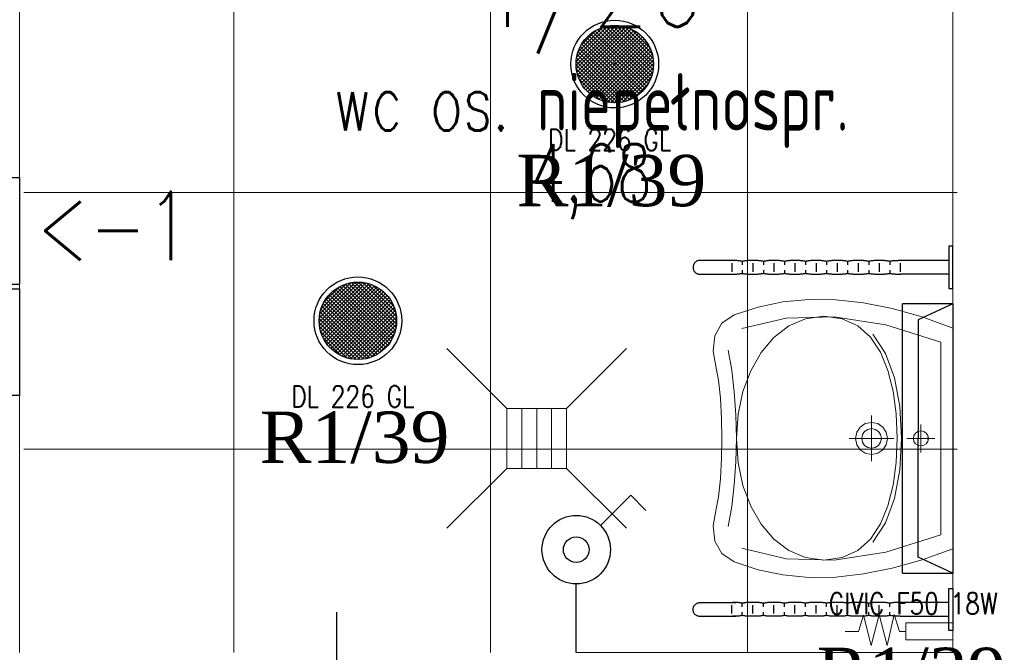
# Model space of a CAD drawing. Header units: centimetres. Extents: x 88729 to 133553, y -16225 to 14174.
# Tile 162 of 231: x 91801 to 92031, y -6529 to -6381. Entities that reach past the tile are written whole.
import ezdxf
from ezdxf.enums import TextEntityAlignment as Align

# ---------------------------------------------------------------- set-up
doc = ezdxf.new("R2010")
doc.units = ezdxf.units.CM
doc.layers.add('A-ARMATURA', color=252, linetype='Continuous', lineweight=5)
doc.layers.add('E_Istn_pozostaje', color=132, linetype='Continuous', lineweight=25)
for name, color, linetype in [('A-MEBLE', 252, 'Continuous'), ('A-SCIANY', 252, 'Continuous'), ('A-SUFITY', 252, 'Continuous'), ('B-IWE', 252, 'Continuous'), ('B-IWE-KAN', 252, 'Continuous'), ('E_Istn', 170, 'Continuous'), ('E_opisy siły', 5, 'Continuous'), ('E_PODKLAD', 7, 'Continuous'), ('E_siła', 5, 'Continuous'), ('R-MET-DRZ', 252, 'Continuous'), ('R-MET-IWE', 252, 'Continuous'), ('R-MET-POM-OPIS', 252, 'Continuous'), ('R-MET-POM-OPIS-NR', 252, 'Continuous'), ('R-MET-POM-OPIS-POM', 252, 'Continuous'), ('rz_wentylacja', 252, 'Continuous'), ('S-DRZ-', 252, 'Continuous'), ('S-DRZ-O', 252, 'Continuous'), ('S-DRZ-SKRZYD', 252, 'Continuous'), ('S-DRZ-WEGAR', 252, 'Continuous')]:
    doc.layers.add(name, color=color, linetype=linetype)
doc.styles.add('MET_POM', font='simplex.shx')
doc.styles.add('MM_050', font='romans.shx', dxfattribs={"width": 0.8, "height": 16})
doc.styles.add('old', font='BOOKOS.TTF')
doc.styles.get("Standard").update_dxf_attribs({"font": 'txt.shx'})

# ---------------------------------------------------------------- blocks, each defined once
blk = doc.blocks.new('RLX_DL_226_GL')
at = {"ltscale": 0.1}
h = blk.add_hatch(dxfattribs=at)
h.set_pattern_fill('ANSI37', color=256, scale=5, style=0)
h.set_pattern_definition([(45, (0, 0), (-0.441942, 0.441942), []), (135, (0, 0), (-0.441942, -0.441942), [])])
h.paths.add_polyline_path([(-9.05, 0, 1), (9.05, 0, 1)])
h.paths.add_polyline_path([(-0.01, -0.03), (0.58, -0.03), (0.58, 0.13), (-0.01, 0.13)], flags=24)
for p, q in [((-0.2, 0), (0, 0)), ((0, -0.2), (0, 0.2)), ((0, 0), (0.2, 0))]:
    blk.add_line(p, q, dxfattribs=at)
for radius in [10.25, 9.05]:
    blk.add_circle((0, 0), radius, dxfattribs=at)
at = {"ltscale": 0.1, "insert": (-15.59, -15.23), "char_height": 5, "width": 37.6033, "attachment_point": 1, "style": 'MM_050'}
blk.add_mtext('DL 226 GL', dxfattribs=at)
at = {"ltscale": 0.1, "flags": 9}
blk.add_attdef('RLXLUM', (0, 0), '', height=0.1, dxfattribs=at)
blk = doc.blocks.new('RLX_F50_18W')
at = {"ltscale": 0.1}
for p, q in [((5.9, 31.5), (-5.9, 31.5)), ((-5.9, -31.5), (-5.9, 31.5)), ((5.9, 31.5), (-2.22, 27.74)), ((5.9, 31.5), (5.9, -31.5)), ((-2.22, 27.74), (-2.22, 0)), ((-2.22, -27.74), (-2.22, 0)), ((-0.12, 0), (0, 0)), ((0, -0.12), (0, 0.12)), ((0, 0), (0.12, 0)), ((5.9, -31.5), (-2.22, -27.74)), ((-5.9, -31.5), (5.9, -31.5))]:
    blk.add_line(p, q, dxfattribs=at)
at = {"ltscale": 0.1, "insert": (-23.11, -36.07), "char_height": 5, "width": 57.6794, "attachment_point": 1, "style": 'MM_050'}
blk.add_mtext('CIVIC F50 18W', dxfattribs=at)
at = {"ltscale": 0.1, "flags": 9}
blk.add_attdef('RLXLUM', (0, 0), '', height=0.1, dxfattribs=at)
blk = doc.blocks.new('E_łącznik jednobiegunowy_IP44')
at = {"linetype": 'Continuous', "ltscale": 0.5}
for p, q in [((5.66, 29.66), (12.73, 36.73)), ((16.26, 33.19), (12.73, 36.73)), ((0, 0), (0, 16))]:
    blk.add_line(p, q, dxfattribs=at)
for radius in [8, 3]:
    blk.add_circle((0, 24), radius, dxfattribs=at)
at = {"linetype": 'Continuous', "ltscale": 0.5, "style": 'old', "flags": 4}
blk.add_attdef('OBWÓD', (12.73, 36.73), '', height=12, dxfattribs=at)
blk = doc.blocks.new('E_opis siły')
at = {"layer": 'E_siła', "linetype": 'Continuous', "ltscale": 0.5, "style": 'old', "flags": 4}
blk.add_attdef('OBWÓD', (0, 0), '', height=12, dxfattribs=at)
blk = doc.blocks.new('KRAT')
for p, q in [((-7, 7), (-21, 21)), ((7, 7), (21, 21)), ((7, 3.5), (-7, 3.5)), ((7, 0), (-7, 0)), ((7, -3.5), (-7, -3.5)), ((-7, -7), (-21, -21)), ((7, -7), (21, -21))]:
    blk.add_line(p, q)
blk.add_lwpolyline([(7, -7), (7, 7), (-7, 7), (-7, -7)], close=True)
blk = doc.blocks.new('A$C5AAF5422')
at = {"layer": 'A-ARMATURA'}
for p, q in [((0, 0), (-25.81, 0)), ((25.81, 0), (0, 0)), ((28.39, -7.2), (25.81, 0)), ((-25.81, 0), (-28.39, -7.2)), ((-22.51, -2.8), (-26.59, -15.65)), ((0, -2.8), (-22.51, -2.8)), ((22.51, -2.8), (0, -2.8)), ((0, -10.73), (0, -4.22)), ((26.59, -15.65), (22.51, -2.8)), ((-1.75, -7.48), (-1.61, -6.8)), ((-1.61, -6.8), (-1.24, -6.24)), ((-1.24, -6.24), (-0.68, -5.86)), ((-0.68, -5.86), (0, -5.72)), ((0, -5.72), (0, -5.72)), ((0, -5.72), (0.68, -5.86)), ((0.68, -5.86), (1.24, -6.24)), ((1.24, -6.24), (1.61, -6.8)), ((1.61, -6.8), (1.75, -7.48)), ((-28.39, -7.2), (-30.35, -14.17)), ((-3.25, -7.48), (3.25, -7.48)), ((-1.61, -8.16), (-1.75, -7.48)), ((-1.24, -8.71), (-1.61, -8.16)), ((-0.68, -9.09), (-1.24, -8.71)), ((0, -9.23), (-0.68, -9.09)), ((0.68, -9.09), (0, -9.23)), ((1.24, -8.71), (0.68, -9.09)), ((1.61, -8.16), (1.24, -8.71)), ((1.75, -7.48), (1.61, -8.16)), ((30.35, -14.17), (28.39, -7.2)), ((-19.75, -15.71), (-14.01, -13.63)), ((-14.01, -13.63), (-7.31, -12.42)), ((-10.92, -13.96), (-5.6, -13.26)), ((-7.31, -12.42), (0.07, -12.04)), ((-5.6, -13.26), (0.07, -13.04)), ((0, -24.26), (0, -13.76)), ((0.07, -12.04), (7.44, -12.42)), ((0.07, -13.04), (5.74, -13.26)), ((5.74, -13.26), (11.05, -13.96)), ((7.44, -12.42), (14.14, -13.63)), ((14.14, -13.63), (19.88, -15.71)), ((-30.35, -14.17), (-31.68, -20.89)), ((-26.59, -15.65), (-28.45, -27.74)), ((-24.26, -18.74), (-19.75, -15.71)), ((-20, -16.92), (-15.76, -15.17)), ((-15.76, -15.17), (-10.92, -13.96)), ((-2.65, -16.36), (-1.46, -15.56)), ((-1.46, -15.56), (0, -15.26)), ((0, -15.26), (0, -15.26)), ((0, -15.26), (1.46, -15.56)), ((1.46, -15.56), (2.65, -16.36)), ((11.05, -13.96), (15.89, -15.17)), ((15.89, -15.17), (20.13, -16.92)), ((19.88, -15.71), (24.39, -18.74)), ((28.45, -27.74), (26.59, -15.65)), ((31.68, -20.89), (30.35, -14.17)), ((-23.51, -19.26), (-20, -16.92)), ((-3.75, -19.01), (-3.46, -17.56)), ((-3.46, -17.56), (-2.65, -16.36)), ((-2.3, -19.01), (-2.12, -18.12)), ((-2.12, -18.12), (-1.63, -17.39)), ((-1.63, -17.39), (-0.89, -16.89)), ((-0.89, -16.89), (0, -16.71)), ((0, -16.71), (0, -16.71)), ((0, -16.71), (0.89, -16.89)), ((0.89, -16.89), (1.63, -17.39)), ((1.63, -17.39), (2.12, -18.12)), ((2.12, -18.12), (2.3, -19.01)), ((2.65, -16.36), (3.46, -17.56)), ((3.46, -17.56), (3.75, -19.01)), ((20.13, -16.92), (23.64, -19.26)), ((-26.17, -22.22), (-23.51, -19.26)), ((5.34, -19.01), (-5.34, -19.01)), ((-3.46, -20.47), (-3.75, -19.01)), ((-2.65, -21.66), (-3.46, -20.47)), ((-2.12, -19.91), (-2.3, -19.01)), ((-1.63, -20.64), (-2.12, -19.91)), ((-0.89, -21.13), (-1.63, -20.64)), ((-0.13, -20.35), (-0.13, -20.35)), ((1.63, -20.64), (0.89, -21.13)), ((2.12, -19.91), (1.63, -20.64)), ((2.3, -19.01), (2.12, -19.91)), ((3.46, -20.47), (2.65, -21.66)), ((3.75, -19.01), (3.46, -20.47)), ((23.64, -19.26), (26.3, -22.22)), ((-31.68, -20.89), (-32.39, -27.38)), ((-27.86, -25.83), (-26.17, -22.22)), ((-1.46, -22.47), (-2.65, -21.66)), ((0, -22.76), (-1.46, -22.47)), ((0, -21.31), (-0.89, -21.13)), ((-0.07, -21.39), (-0.07, -21.39)), ((0.89, -21.13), (0, -21.31)), ((1.46, -22.47), (0, -22.76)), ((2.65, -21.66), (1.46, -22.47)), ((26.3, -22.22), (27.99, -25.83)), ((32.39, -27.38), (31.68, -20.89)), ((-32.39, -27.38), (-32.47, -33.64)), ((-28.45, -30.14), (-27.86, -25.83)), ((27.99, -25.83), (28.58, -30.14)), ((32.47, -33.64), (32.39, -27.38)), ((-28.45, -27.74), (-28.14, -38.98)), ((28.14, -38.98), (28.45, -27.74)), ((-28.45, -30.14), (-27.86, -34.42)), ((27.99, -34.42), (28.58, -30.14)), ((-32.47, -33.64), (-31.92, -39.69)), ((-27.86, -34.42), (-26.18, -38.33)), ((26.29, -38.33), (27.99, -34.42)), ((31.92, -39.69), (32.47, -33.64)), ((-28.14, -38.98), (-25.67, -49.28)), ((-26.18, -38.33), (-23.53, -41.81)), ((23.61, -41.81), (26.29, -38.33)), ((25.67, -49.28), (28.14, -38.98)), ((-31.92, -39.69), (-30.72, -45.51)), ((30.72, -45.51), (31.92, -39.69)), ((-23.53, -41.81), (-20.04, -44.79)), ((20.09, -44.79), (23.61, -41.81)), ((-30.72, -45.51), (-28.88, -51.12)), ((-20.04, -44.79), (-15.81, -47.22)), ((15.83, -47.22), (20.09, -44.79)), ((28.88, -51.12), (30.72, -45.51)), ((-15.81, -47.22), (-10.99, -49.04)), ((10.98, -49.04), (15.83, -47.22)), ((-10.99, -49.04), (-5.68, -50.17)), ((-5.68, -50.17), (-0.02, -50.56)), ((0.02, -50.52), (-5.48, -50.74)), ((-0.02, -50.56), (5.66, -50.17)), ((5.51, -50.74), (0.02, -50.52)), ((5.66, -50.17), (10.98, -49.04)), ((-28.88, -51.12), (-26.93, -53.97)), ((-15.91, -51.63), (-20.61, -52.51)), ((-10.83, -51.08), (-15.91, -51.63)), ((-5.48, -50.74), (-10.83, -51.08)), ((10.86, -51.08), (5.51, -50.74)), ((15.94, -51.63), (10.86, -51.08)), ((20.64, -52.51), (15.94, -51.63)), ((26.93, -53.97), (28.88, -51.12)), ((-26.93, -53.97), (-23.99, -55.58)), ((-16.46, -55.28), (-13.64, -54.72)), ((-13.64, -54.72), (-9.42, -54.29)), ((-9.42, -54.29), (-4.6, -54.04)), ((-4.6, -54.04), (0, -54.01)), ((0, -54.01), (0, -54.01)), ((0, -54.01), (4.6, -54.04)), ((4.6, -54.04), (9.42, -54.29)), ((9.42, -54.29), (13.64, -54.72)), ((13.64, -54.72), (16.46, -55.28)), ((23.99, -55.58), (26.93, -53.97)), ((-23.99, -55.58), (-20.4, -56.01)), ((-20.4, -56.01), (-16.46, -55.28)), ((16.46, -55.28), (20.4, -56.01)), ((20.4, -56.01), (23.99, -55.58))]:
    blk.add_line(p, q, dxfattribs=at)
blk = doc.blocks.new('A$C1D5616FC')
at = {"layer": 'A-MEBLE'}
for p, q in [((3.05, 6.56), (4.37, 6.56)), ((3.05, -6.56), (3.05, 6.56)), ((4.37, 6.56), (4.37, -6.56)), ((4.57, 2.16), (19.45, 2.16)), ((19.43, 1.26), (19.43, -1.36)), ((19.44, 2.1), (19.44, 2.1)), ((19.44, 2.1), (19.65, 2.09)), ((19.65, 2.09), (19.85, 2.08)), ((19.85, 2.08), (20.05, 2.07)), ((20.05, 2.07), (20.26, 2.06)), ((20.26, 2.06), (20.46, 2.06)), ((20.46, 2.06), (20.66, 2.05)), ((20.66, 2.05), (20.86, 2.05)), ((20.86, 2.05), (21.07, 2.04)), ((21.07, 2.04), (21.27, 2.03)), ((21.27, 2.03), (21.47, 2.02)), ((21.47, 2.02), (21.68, 2)), ((21.68, 2), (21.88, 1.98)), ((21.88, 1.98), (22.08, 1.96)), ((22.08, 1.96), (22.28, 1.93)), ((22.28, 1.93), (22.49, 1.89)), ((22.49, 1.89), (22.69, 1.84)), ((22.69, 1.84), (22.9, 1.89)), ((22.71, 1.84), (22.71, 0.79)), ((22.9, 1.89), (23.1, 1.93)), ((23.1, 1.93), (23.31, 1.96)), ((23.31, 1.96), (23.51, 1.99)), ((23.51, 1.99), (23.72, 2.02)), ((23.72, 2.02), (23.93, 2.04)), ((23.93, 2.04), (24.13, 2.06)), ((24.13, 2.06), (24.34, 2.07)), ((24.34, 2.07), (24.55, 2.08)), ((24.55, 2.08), (24.75, 2.09)), ((24.75, 2.09), (24.96, 2.1)), ((24.96, 2.1), (25.17, 2.1)), ((25.17, 2.1), (25.37, 2.1)), ((25.37, 2.1), (25.58, 2.1)), ((25.58, 2.1), (25.79, 2.11)), ((25.79, 2.11), (25.99, 2.11)), ((25.99, 2.11), (26.19, 2.11)), ((25.99, 1.26), (25.99, -1.37)), ((26.19, 2.11), (26.4, 2.11)), ((26.4, 2.11), (26.6, 2.1)), ((26.6, 2.1), (26.81, 2.1)), ((26.81, 2.1), (27.02, 2.1)), ((27.02, 2.1), (27.23, 2.09)), ((27.23, 2.09), (27.43, 2.08)), ((27.43, 2.08), (27.64, 2.07)), ((27.64, 2.07), (27.85, 2.06)), ((27.85, 2.06), (28.06, 2.04)), ((28.06, 2.04), (28.26, 2.02)), ((28.26, 2.02), (28.46, 1.99)), ((28.46, 1.99), (28.67, 1.96)), ((28.67, 1.96), (28.87, 1.92)), ((28.87, 1.92), (29.07, 1.88)), ((29.07, 1.88), (29.26, 1.83)), ((29.26, 1.83), (29.47, 1.88)), ((29.28, 1.84), (29.28, 0.79)), ((29.47, 1.88), (29.67, 1.92)), ((29.67, 1.92), (29.88, 1.96)), ((29.88, 1.96), (30.08, 1.99)), ((30.08, 1.99), (30.29, 2.01)), ((30.29, 2.01), (30.49, 2.04)), ((30.49, 2.04), (30.7, 2.05)), ((30.7, 2.05), (30.91, 2.07)), ((30.91, 2.07), (31.11, 2.08)), ((31.11, 2.08), (31.32, 2.08)), ((31.32, 2.08), (31.52, 2.09)), ((31.52, 2.09), (31.73, 2.09)), ((31.73, 2.09), (31.94, 2.1)), ((31.94, 2.1), (32.14, 2.1)), ((32.14, 2.1), (32.35, 2.1)), ((32.35, 2.1), (32.55, 2.1)), ((32.55, 2.1), (32.76, 2.1)), ((32.56, 1.26), (32.56, -1.36)), ((32.76, 2.1), (32.96, 2.1)), ((32.96, 2.1), (33.17, 2.1)), ((33.17, 2.1), (33.37, 2.09)), ((33.37, 2.09), (33.58, 2.09)), ((33.58, 2.09), (33.78, 2.09)), ((33.78, 2.09), (33.99, 2.08)), ((33.99, 2.08), (34.19, 2.07)), ((34.19, 2.07), (34.4, 2.05)), ((34.4, 2.05), (34.6, 2.04)), ((34.6, 2.04), (34.81, 2.02)), ((34.81, 2.02), (35.01, 1.99)), ((35.01, 1.99), (35.22, 1.96)), ((35.22, 1.96), (35.42, 1.92)), ((35.42, 1.92), (35.63, 1.88)), ((35.63, 1.88), (35.83, 1.84)), ((35.83, 1.84), (36.04, 1.88)), ((35.84, 1.84), (35.84, 0.79)), ((36.04, 1.88), (36.24, 1.92)), ((36.24, 1.92), (36.45, 1.96)), ((36.45, 1.96), (36.65, 1.99)), ((36.65, 1.99), (36.86, 2.02)), ((36.86, 2.02), (37.06, 2.04)), ((37.06, 2.04), (37.27, 2.05)), ((37.27, 2.05), (37.47, 2.07)), ((37.47, 2.07), (37.68, 2.08)), ((37.68, 2.08), (37.88, 2.09)), ((37.88, 2.09), (38.09, 2.09)), ((38.09, 2.09), (38.3, 2.09)), ((38.3, 2.09), (38.5, 2.1)), ((38.5, 2.1), (38.71, 2.1)), ((38.71, 2.1), (38.91, 2.1)), ((38.91, 2.1), (39.12, 2.1)), ((39.12, 2.1), (39.32, 2.1)), ((39.12, 1.26), (39.12, -1.36)), ((39.32, 2.1), (39.53, 2.1)), ((39.53, 2.1), (39.73, 2.1)), ((39.73, 2.1), (39.94, 2.09)), ((39.94, 2.09), (40.14, 2.09)), ((40.14, 2.09), (40.35, 2.09)), ((40.35, 2.09), (40.56, 2.08)), ((40.56, 2.08), (40.76, 2.07)), ((40.76, 2.07), (40.97, 2.05)), ((40.97, 2.05), (41.17, 2.04)), ((41.17, 2.04), (41.38, 2.02)), ((41.38, 2.02), (41.58, 1.99)), ((41.58, 1.99), (41.79, 1.96)), ((41.79, 1.96), (42, 1.92)), ((42, 1.92), (42.2, 1.88)), ((42.2, 1.88), (42.41, 1.84)), ((42.4, 1.84), (42.4, 0.79)), ((42.41, 1.84), (42.61, 1.88)), ((42.61, 1.88), (42.82, 1.92)), ((42.82, 1.92), (43.02, 1.96)), ((43.02, 1.96), (43.23, 1.99)), ((43.23, 1.99), (43.43, 2.02)), ((43.43, 2.02), (43.64, 2.04)), ((43.64, 2.04), (43.84, 2.05)), ((43.84, 2.05), (44.05, 2.07)), ((44.05, 2.07), (44.25, 2.08)), ((44.25, 2.08), (44.46, 2.09)), ((44.46, 2.09), (44.66, 2.09)), ((44.66, 2.09), (44.87, 2.1)), ((44.87, 2.1), (45.07, 2.1)), ((45.07, 2.1), (45.28, 2.1)), ((45.28, 2.1), (45.48, 2.1)), ((45.48, 2.1), (45.69, 2.1)), ((45.68, 1.26), (45.68, -1.36)), ((45.69, 2.1), (45.89, 2.1)), ((45.89, 2.1), (46.1, 2.1)), ((46.1, 2.1), (46.3, 2.1)), ((46.3, 2.1), (46.51, 2.1)), ((46.51, 2.1), (46.71, 2.09)), ((46.71, 2.09), (46.92, 2.09)), ((46.92, 2.09), (47.12, 2.08)), ((47.12, 2.08), (47.32, 2.07)), ((47.32, 2.07), (47.53, 2.05)), ((47.53, 2.05), (47.73, 2.04)), ((47.73, 2.04), (47.94, 2.02)), ((47.94, 2.02), (48.14, 1.99)), ((48.14, 1.99), (48.35, 1.96)), ((48.35, 1.96), (48.55, 1.93)), ((48.55, 1.93), (48.76, 1.88)), ((48.76, 1.88), (48.96, 1.84)), ((48.96, 1.84), (49.16, 1.88)), ((48.96, 1.84), (48.96, 0.79)), ((49.16, 1.88), (49.37, 1.93)), ((49.37, 1.93), (49.57, 1.96)), ((49.57, 1.96), (49.77, 1.99)), ((49.77, 1.99), (49.98, 2.02)), ((49.98, 2.02), (50.18, 2.04)), ((50.18, 2.04), (50.39, 2.06)), ((50.39, 2.06), (50.59, 2.07)), ((50.59, 2.07), (50.8, 2.08)), ((50.8, 2.08), (51.01, 2.09)), ((51.01, 2.09), (51.21, 2.09)), ((51.21, 2.09), (51.42, 2.1)), ((51.42, 2.1), (51.62, 2.1)), ((51.62, 2.1), (51.83, 2.1)), ((51.83, 2.1), (52.04, 2.1)), ((52.04, 2.1), (52.24, 2.1)), ((52.24, 2.1), (52.45, 2.1)), ((52.24, 1.26), (52.24, -1.36)), ((52.45, 2.1), (52.65, 2.1)), ((52.65, 2.1), (52.85, 2.1)), ((52.85, 2.1), (53.06, 2.1)), ((53.06, 2.1), (53.26, 2.09)), ((53.26, 2.09), (53.46, 2.09)), ((53.46, 2.09), (53.67, 2.08)), ((53.67, 2.08), (53.87, 2.07)), ((53.87, 2.07), (54.08, 2.06)), ((54.08, 2.06), (54.28, 2.04)), ((54.28, 2.04), (54.48, 2.02)), ((54.48, 2.02), (54.69, 1.99)), ((54.69, 1.99), (54.89, 1.96)), ((54.89, 1.96), (55.1, 1.93)), ((55.1, 1.93), (55.3, 1.89)), ((55.3, 1.89), (55.5, 1.84)), ((55.5, 1.84), (55.71, 1.89)), ((55.53, 1.84), (55.53, 0.79)), ((55.71, 1.89), (55.91, 1.93)), ((55.91, 1.93), (56.12, 1.96)), ((56.12, 1.96), (56.33, 1.99)), ((56.33, 1.99), (56.53, 2.02)), ((56.53, 2.02), (56.74, 2.04)), ((56.74, 2.04), (56.94, 2.06)), ((56.94, 2.06), (57.15, 2.07)), ((57.15, 2.07), (57.35, 2.08)), ((57.35, 2.08), (57.56, 2.09)), ((57.56, 2.09), (57.77, 2.09)), ((57.77, 2.09), (57.97, 2.1)), ((57.97, 2.1), (58.18, 2.1)), ((58.18, 2.1), (58.38, 2.1)), ((58.38, 2.1), (58.59, 2.1)), ((58.59, 2.1), (58.8, 2.1)), ((58.8, 2.1), (59, 2.1)), ((58.8, 1.26), (58.8, -1.36)), ((59, 2.1), (59.21, 2.1)), ((59.21, 2.1), (59.41, 2.1)), ((59.41, 2.1), (59.62, 2.1)), ((59.62, 2.1), (59.82, 2.09)), ((59.82, 2.09), (60.03, 2.09)), ((60.03, 2.09), (60.24, 2.08)), ((60.24, 2.08), (60.44, 2.07)), ((60.44, 2.07), (60.65, 2.06)), ((60.65, 2.06), (60.85, 2.04)), ((60.85, 2.04), (61.06, 2.02)), ((61.06, 2.02), (61.26, 1.99)), ((61.26, 1.99), (61.47, 1.96)), ((61.47, 1.96), (61.68, 1.93)), ((61.68, 1.93), (61.88, 1.89)), ((61.88, 1.89), (62.09, 1.84)), ((62.09, 1.84), (62.29, 1.89)), ((62.09, 1.84), (62.09, 0.79)), ((62.29, 1.89), (62.49, 1.93)), ((62.49, 1.93), (62.69, 1.96)), ((62.69, 1.96), (62.9, 1.99)), ((62.9, 1.99), (63.1, 2.02)), ((63.1, 2.02), (63.31, 2.04)), ((63.31, 2.04), (63.51, 2.06)), ((63.51, 2.06), (63.72, 2.07)), ((63.72, 2.07), (63.92, 2.08)), ((63.92, 2.08), (64.13, 2.09)), ((64.13, 2.09), (64.33, 2.09)), ((64.33, 2.09), (64.54, 2.1)), ((64.54, 2.1), (64.74, 2.1)), ((64.74, 2.1), (64.95, 2.1)), ((64.95, 2.1), (65.15, 2.1)), ((65.15, 2.1), (65.36, 2.1)), ((65.36, 2.1), (65.56, 2.1)), ((65.37, 1.26), (65.37, -1.36)), ((65.56, 2.1), (65.77, 2.1)), ((65.77, 2.1), (65.97, 2.1)), ((65.97, 2.1), (66.18, 2.1)), ((66.18, 2.1), (66.38, 2.09)), ((66.38, 2.09), (66.59, 2.09)), ((66.59, 2.09), (66.79, 2.08)), ((66.79, 2.08), (66.99, 2.07)), ((66.99, 2.07), (67.2, 2.06)), ((67.2, 2.06), (67.4, 2.04)), ((67.4, 2.04), (67.61, 2.02)), ((67.61, 2.02), (67.81, 1.99)), ((67.81, 1.99), (68.02, 1.96)), ((68.02, 1.96), (68.22, 1.93)), ((68.22, 1.93), (68.43, 1.89)), ((68.43, 1.89), (68.63, 1.84)), ((68.63, 1.84), (68.84, 1.89)), ((68.65, 1.84), (68.65, 0.79)), ((68.84, 1.89), (69.04, 1.93)), ((69.04, 1.93), (69.25, 1.96)), ((69.25, 1.96), (69.46, 1.99)), ((69.46, 1.99), (69.66, 2.02)), ((69.66, 2.02), (69.87, 2.04)), ((69.87, 2.04), (70.08, 2.06)), ((70.08, 2.06), (70.29, 2.07)), ((70.29, 2.07), (70.49, 2.08)), ((70.49, 2.08), (70.7, 2.09)), ((70.66, 2.16), (81.85, 2.16)), ((70.7, 2.09), (70.91, 2.1)), ((70.91, 2.1), (71.11, 2.1)), ((71.11, 2.1), (71.32, 2.1)), ((71.32, 2.1), (71.53, 2.1)), ((71.53, 2.1), (71.74, 2.1)), ((71.93, 1.26), (71.93, -1.36)), ((81.85, 2.16), (81.85, 2.16)), ((81.85, 2.16), (82.07, 2.14)), ((82.07, 2.14), (82.29, 2.11)), ((82.29, 2.11), (82.5, 2.06)), ((82.5, 2.06), (82.7, 1.98)), ((82.7, 1.98), (82.89, 1.89)), ((82.89, 1.89), (83.06, 1.78)), ((83.06, 1.78), (83.23, 1.65)), ((83.23, 1.65), (83.38, 1.51)), ((83.38, 1.51), (83.51, 1.35)), ((83.51, 1.35), (83.63, 1.18)), ((83.63, 1.18), (83.73, 1)), ((83.73, 1), (83.82, 0.8)), ((83.82, 0.8), (83.89, 0.6)), ((83.89, 0.6), (83.94, 0.39)), ((83.94, 0.39), (83.97, 0.17)), ((83.97, 0.17), (83.97, -0.05)), ((4.57, -2.18), (19.59, -2.18)), ((19.41, -2.22), (19.41, -2.22)), ((19.41, -2.22), (19.62, -2.22)), ((19.62, -2.22), (19.82, -2.22)), ((19.82, -2.22), (20.03, -2.22)), ((20.03, -2.22), (20.24, -2.21)), ((20.24, -2.21), (20.45, -2.21)), ((20.45, -2.21), (20.65, -2.2)), ((20.65, -2.2), (20.86, -2.2)), ((20.86, -2.2), (21.07, -2.19)), ((21.07, -2.19), (21.27, -2.17)), ((21.27, -2.17), (21.48, -2.16)), ((21.48, -2.16), (21.69, -2.13)), ((21.69, -2.13), (21.89, -2.11)), ((21.89, -2.11), (22.1, -2.08)), ((22.1, -2.08), (22.3, -2.04)), ((22.3, -2.04), (22.51, -2)), ((22.51, -2), (22.71, -1.95)), ((22.71, -0.9), (22.71, -1.95)), ((22.71, -1.95), (22.9, -2)), ((22.9, -2), (23.1, -2.04)), ((23.1, -2.04), (23.3, -2.08)), ((23.3, -2.08), (23.5, -2.11)), ((23.5, -2.11), (23.71, -2.13)), ((23.71, -2.13), (23.91, -2.15)), ((23.91, -2.15), (24.12, -2.17)), ((24.12, -2.17), (24.33, -2.19)), ((24.33, -2.19), (24.54, -2.2)), ((24.54, -2.2), (24.74, -2.2)), ((24.74, -2.2), (24.95, -2.21)), ((24.95, -2.21), (25.16, -2.21)), ((25.16, -2.21), (25.37, -2.21)), ((25.37, -2.21), (25.58, -2.22)), ((25.58, -2.22), (25.79, -2.22)), ((25.79, -2.22), (25.99, -2.22)), ((25.99, -2.22), (26.19, -2.22)), ((26.19, -2.22), (26.39, -2.22)), ((26.39, -2.22), (26.6, -2.21)), ((26.6, -2.21), (26.8, -2.21)), ((26.8, -2.21), (27, -2.21)), ((27, -2.21), (27.21, -2.2)), ((27.21, -2.2), (27.41, -2.2)), ((27.41, -2.2), (27.62, -2.19)), ((27.62, -2.19), (27.82, -2.17)), ((27.82, -2.17), (28.03, -2.16)), ((28.03, -2.16), (28.23, -2.14)), ((28.23, -2.14), (28.44, -2.11)), ((28.44, -2.11), (28.64, -2.08)), ((28.64, -2.08), (28.84, -2.05)), ((28.84, -2.05), (29.04, -2.01)), ((29.04, -2.01), (29.24, -1.96)), ((29.24, -1.96), (29.45, -2.01)), ((29.28, -0.9), (29.28, -1.95)), ((29.45, -2.01), (29.65, -2.05)), ((29.65, -2.05), (29.86, -2.08)), ((29.86, -2.08), (30.07, -2.11)), ((30.07, -2.11), (30.27, -2.14)), ((30.27, -2.14), (30.48, -2.16)), ((30.48, -2.16), (30.69, -2.18)), ((30.69, -2.18), (30.89, -2.19)), ((30.89, -2.19), (31.1, -2.2)), ((31.1, -2.2), (31.3, -2.21)), ((31.3, -2.21), (31.51, -2.22)), ((31.51, -2.22), (31.72, -2.22)), ((31.72, -2.22), (31.92, -2.22)), ((31.92, -2.22), (32.13, -2.22)), ((32.13, -2.22), (32.33, -2.22)), ((32.33, -2.22), (32.54, -2.22)), ((32.54, -2.22), (32.75, -2.22)), ((32.75, -2.22), (32.95, -2.22)), ((32.95, -2.22), (33.16, -2.22)), ((33.16, -2.22), (33.36, -2.22)), ((33.36, -2.22), (33.57, -2.22)), ((33.57, -2.22), (33.77, -2.21)), ((33.77, -2.21), (33.98, -2.2)), ((33.98, -2.2), (34.18, -2.19)), ((34.18, -2.19), (34.39, -2.18)), ((34.39, -2.18), (34.59, -2.16)), ((34.59, -2.16), (34.8, -2.14)), ((34.8, -2.14), (35, -2.11)), ((35, -2.11), (35.21, -2.08)), ((35.21, -2.08), (35.41, -2.05)), ((35.41, -2.05), (35.62, -2.01)), ((35.62, -2.01), (35.82, -1.96)), ((35.82, -1.96), (36.03, -2.01)), ((35.84, -0.9), (35.84, -1.95)), ((36.03, -2.01), (36.24, -2.05)), ((36.24, -2.05), (36.44, -2.08)), ((36.44, -2.08), (36.65, -2.11)), ((36.65, -2.11), (36.85, -2.14)), ((36.85, -2.14), (37.05, -2.16)), ((37.05, -2.16), (37.26, -2.18)), ((37.26, -2.18), (37.46, -2.19)), ((37.46, -2.19), (37.66, -2.2)), ((37.66, -2.2), (37.87, -2.21)), ((37.87, -2.21), (38.07, -2.22)), ((38.07, -2.22), (38.27, -2.22)), ((38.27, -2.22), (38.47, -2.22)), ((38.47, -2.22), (38.68, -2.22)), ((38.68, -2.22), (38.88, -2.22)), ((38.88, -2.22), (39.08, -2.22)), ((39.08, -2.22), (39.29, -2.22)), ((39.29, -2.22), (39.5, -2.22)), ((39.5, -2.22), (39.71, -2.22)), ((39.71, -2.22), (39.91, -2.22)), ((39.91, -2.22), (40.12, -2.22)), ((40.12, -2.22), (40.33, -2.21)), ((40.33, -2.21), (40.54, -2.2)), ((40.54, -2.2), (40.75, -2.19)), ((40.75, -2.19), (40.95, -2.18)), ((40.95, -2.18), (41.16, -2.16)), ((41.16, -2.16), (41.37, -2.14)), ((41.37, -2.14), (41.58, -2.11)), ((41.58, -2.11), (41.78, -2.08)), ((41.78, -2.08), (41.99, -2.05)), ((41.99, -2.05), (42.2, -2.01)), ((42.2, -2.01), (42.41, -1.96)), ((42.4, -0.9), (42.4, -1.95)), ((42.41, -1.96), (42.61, -2.01)), ((42.61, -2.01), (42.81, -2.05)), ((42.81, -2.05), (43.02, -2.08)), ((43.02, -2.08), (43.22, -2.11)), ((43.22, -2.11), (43.43, -2.14)), ((43.43, -2.14), (43.63, -2.16)), ((43.63, -2.16), (43.83, -2.18)), ((43.83, -2.18), (44.04, -2.19)), ((44.04, -2.19), (44.24, -2.2)), ((44.24, -2.2), (44.45, -2.21)), ((44.45, -2.21), (44.65, -2.21)), ((44.65, -2.21), (44.85, -2.22)), ((44.85, -2.22), (45.06, -2.22)), ((45.06, -2.22), (45.26, -2.22)), ((45.26, -2.22), (45.46, -2.22)), ((45.46, -2.22), (45.67, -2.22)), ((45.67, -2.22), (45.87, -2.22)), ((45.87, -2.22), (46.08, -2.22)), ((46.08, -2.22), (46.29, -2.22)), ((46.29, -2.22), (46.49, -2.22)), ((46.49, -2.22), (46.7, -2.21)), ((46.7, -2.21), (46.91, -2.21)), ((46.91, -2.21), (47.11, -2.2)), ((47.11, -2.2), (47.32, -2.19)), ((47.32, -2.19), (47.52, -2.18)), ((47.52, -2.18), (47.73, -2.16)), ((47.73, -2.16), (47.94, -2.14)), ((47.94, -2.14), (48.14, -2.11)), ((48.14, -2.11), (48.35, -2.08)), ((48.35, -2.08), (48.55, -2.05)), ((48.55, -2.05), (48.76, -2)), ((48.76, -2), (48.97, -1.96)), ((48.96, -0.9), (48.96, -1.95)), ((48.97, -1.96), (49.17, -2)), ((49.17, -2), (49.38, -2.05)), ((49.38, -2.05), (49.58, -2.08)), ((49.58, -2.08), (49.79, -2.11)), ((49.79, -2.11), (49.99, -2.14)), ((49.99, -2.14), (50.2, -2.16)), ((50.2, -2.16), (50.4, -2.17)), ((50.4, -2.17), (50.6, -2.19)), ((50.6, -2.19), (50.81, -2.2)), ((50.81, -2.2), (51.01, -2.21)), ((51.01, -2.21), (51.22, -2.21)), ((51.22, -2.21), (51.42, -2.22)), ((51.42, -2.22), (51.63, -2.22)), ((51.63, -2.22), (51.83, -2.22)), ((51.83, -2.22), (52.04, -2.22)), ((52.04, -2.22), (52.24, -2.22)), ((52.24, -2.22), (52.45, -2.22)), ((52.45, -2.22), (52.65, -2.22)), ((52.65, -2.22), (52.86, -2.22)), ((52.86, -2.22), (53.06, -2.22)), ((53.06, -2.22), (53.26, -2.21)), ((53.26, -2.21), (53.47, -2.21)), ((53.47, -2.21), (53.67, -2.2)), ((53.67, -2.2), (53.88, -2.19)), ((53.88, -2.19), (54.08, -2.17)), ((54.08, -2.17), (54.29, -2.16)), ((54.29, -2.16), (54.49, -2.14)), ((54.49, -2.14), (54.7, -2.11)), ((54.7, -2.11), (54.9, -2.08)), ((54.9, -2.08), (55.1, -2.04)), ((55.1, -2.04), (55.31, -2)), ((55.31, -2), (55.51, -1.96)), ((55.51, -1.96), (55.72, -2)), ((55.53, -0.9), (55.53, -1.95)), ((55.72, -2), (55.92, -2.04)), ((55.92, -2.04), (56.13, -2.08)), ((56.13, -2.08), (56.33, -2.11)), ((56.33, -2.11), (56.54, -2.14)), ((56.54, -2.14), (56.74, -2.16)), ((56.74, -2.16), (56.95, -2.17)), ((56.95, -2.17), (57.15, -2.19)), ((57.15, -2.19), (57.36, -2.2)), ((57.36, -2.2), (57.56, -2.21)), ((57.56, -2.21), (57.77, -2.21)), ((57.77, -2.21), (57.97, -2.22)), ((57.97, -2.22), (58.18, -2.22)), ((58.18, -2.22), (58.38, -2.22)), ((58.38, -2.22), (58.59, -2.22)), ((58.59, -2.22), (58.8, -2.22)), ((58.8, -2.22), (59, -2.22)), ((59, -2.22), (59.21, -2.22)), ((59.21, -2.22), (59.41, -2.22)), ((59.41, -2.22), (59.62, -2.22)), ((59.62, -2.22), (59.82, -2.21)), ((59.82, -2.21), (60.03, -2.21)), ((60.03, -2.21), (60.23, -2.2)), ((60.23, -2.2), (60.44, -2.19)), ((60.44, -2.19), (60.64, -2.17)), ((60.64, -2.17), (60.85, -2.16)), ((60.85, -2.16), (61.05, -2.14)), ((61.05, -2.14), (61.26, -2.11)), ((61.26, -2.11), (61.46, -2.08)), ((61.46, -2.08), (61.67, -2.04)), ((61.67, -2.04), (61.87, -2)), ((61.87, -2), (62.08, -1.96)), ((62.08, -1.96), (62.28, -2)), ((62.09, -0.9), (62.09, -1.95)), ((62.28, -2), (62.49, -2.04)), ((62.49, -2.04), (62.69, -2.08)), ((62.69, -2.08), (62.9, -2.11)), ((62.9, -2.11), (63.1, -2.13)), ((63.1, -2.13), (63.31, -2.16)), ((63.31, -2.16), (63.51, -2.17)), ((63.51, -2.17), (63.72, -2.19)), ((63.72, -2.19), (63.92, -2.2)), ((63.92, -2.2), (64.13, -2.21)), ((64.13, -2.21), (64.33, -2.21)), ((64.33, -2.21), (64.54, -2.21)), ((64.54, -2.21), (64.74, -2.22)), ((64.74, -2.22), (64.95, -2.22)), ((64.95, -2.22), (65.15, -2.22)), ((65.15, -2.22), (65.36, -2.22)), ((65.36, -2.22), (65.56, -2.22)), ((65.56, -2.22), (65.77, -2.22)), ((65.77, -2.22), (65.97, -2.22)), ((65.97, -2.22), (66.18, -2.21)), ((66.18, -2.21), (66.38, -2.21)), ((66.38, -2.21), (66.59, -2.21)), ((66.59, -2.21), (66.79, -2.2)), ((66.79, -2.2), (66.99, -2.19)), ((66.99, -2.19), (67.2, -2.17)), ((67.2, -2.17), (67.4, -2.16)), ((67.4, -2.16), (67.61, -2.13)), ((67.61, -2.13), (67.81, -2.11)), ((67.81, -2.11), (68.02, -2.08)), ((68.02, -2.08), (68.22, -2.04)), ((68.22, -2.04), (68.43, -2)), ((68.43, -2), (68.63, -1.95)), ((68.63, -1.95), (68.84, -2)), ((68.65, -0.9), (68.65, -1.95)), ((68.84, -2), (69.04, -2.04)), ((69.04, -2.04), (69.25, -2.08)), ((69.25, -2.08), (69.45, -2.11)), ((69.45, -2.11), (69.66, -2.13)), ((69.66, -2.13), (69.87, -2.16)), ((69.87, -2.16), (70.07, -2.17)), ((70.07, -2.17), (70.28, -2.19)), ((70.28, -2.19), (70.48, -2.2)), ((70.48, -2.2), (70.69, -2.2)), ((82.06, -2.16), (70.69, -2.17)), ((70.69, -2.2), (70.89, -2.21)), ((70.89, -2.21), (71.1, -2.21)), ((71.1, -2.21), (71.31, -2.22)), ((71.31, -2.22), (71.51, -2.22)), ((71.51, -2.22), (71.72, -2.22)), ((82.27, -2.13), (82.06, -2.16)), ((82.48, -2.08), (82.27, -2.13)), ((82.67, -2.01), (82.48, -2.08)), ((82.86, -1.92), (82.67, -2.01)), ((83.03, -1.82), (82.86, -1.92)), ((83.2, -1.7), (83.03, -1.82)), ((83.35, -1.57), (83.2, -1.7)), ((83.48, -1.42), (83.35, -1.57)), ((83.61, -1.26), (83.48, -1.42)), ((83.71, -1.08), (83.61, -1.26)), ((83.8, -0.9), (83.71, -1.08)), ((83.87, -0.7), (83.8, -0.9)), ((83.93, -0.49), (83.87, -0.7)), ((83.96, -0.28), (83.93, -0.49)), ((83.97, -0.05), (83.96, -0.28)), ((4.37, -6.56), (3.05, -6.56))]:
    blk.add_line(p, q, dxfattribs=at)
blk = doc.blocks.new('A$C1D21525B')
at = {"layer": 'A-ARMATURA'}
blk.add_lwpolyline([(0, 11.01), (0, 12.5), (-3.99, 13.74), (3.32, 15.39), (-3.99, 17.22), (3.32, 19.09), (-3.82, 20.87), (0, 22.08), (0, 25.18)], dxfattribs=at)
blk.add_lwpolyline([(1.99, 0), (-1.99, 0), (-1.99, 11.01), (1.99, 11.01)], close=True, dxfattribs=at)
blk = doc.blocks.new('MPOM0239')
at = {"layer": 'R-MET-POM-OPIS', "style": 'MET_POM', "width": 0.7}
for tag, p in [('POS', (0, -0.225)), ('ARE', (0, -0.4898))]:
    blk.add_attdef(tag, text='', height=0.2, dxfattribs=at).set_placement(p, align=Align.CENTER)
at = {"layer": 'R-MET-POM-OPIS', "style": 'MET_POM', "width": 0.7, "flags": 1}
blk.add_attdef('UNI', (0.2464, -0.4898), '', height=0.2, dxfattribs=at)
at = {"layer": 'R-MET-POM-OPIS-NR', "style": 'MET_POM', "width": 0.8}
blk.add_attdef('NR', text='', height=0.2, dxfattribs=at).set_placement((-0.0028, 0.269), align=Align.CENTER)
at = {"layer": 'R-MET-POM-OPIS-POM', "style": 'MET_POM', "width": 0.7}
blk.add_attdef('POM', text='', height=0.2, dxfattribs=at).set_placement((0, 0.0223), align=Align.CENTER)
blk = doc.blocks.new('IWE0W')
at = {"layer": 'B-IWE-KAN'}
blk.add_lwpolyline([(0.854, 0.854, -1), (0.146, 0.146), (0.854, 0.854, 1), (0.146, 0.146)], format="xyb", dxfattribs=at)
blk = doc.blocks.new('IWE0W011')
at = {"layer": 'B-IWE'}
blk.add_lwpolyline([(0, 0), (25, 0), (25, 25), (0, 25), (0, 0)], dxfattribs=at)
at = {"xscale": 15, "yscale": 15, "zscale": 15}
blk.add_blockref('IWE0W', (5, 5), dxfattribs=at)
at = {"layer": 'R-MET-IWE', "width": 0.75}
blk.add_attdef('NR', text='', height=9.5, dxfattribs=at).set_placement((12.5, 37), align=Align.MIDDLE)
blk = doc.blocks.new('A$C0BC40F88')
at = {"layer": 'S-DRZ-'}
blk.add_arc((5.1, 101.8), 101.8, 270, 0, dxfattribs=at)
at = {"layer": 'S-DRZ-O'}
blk.add_line((56, 117.22), (56, 86.38), dxfattribs=at)
at = {"layer": 'S-DRZ-SKRZYD'}
blk.add_line((5.1, 101.8), (5.1, 0), dxfattribs=at)
at = {"layer": 'S-DRZ-WEGAR'}
for points in [[(0, 98.23), (5.1, 98.23), (5.1, 105.37), (0, 105.37)], [(106.9, 105.37), (112, 105.37), (112, 98.23), (106.9, 98.23)]]:
    blk.add_lwpolyline(points, close=True, dxfattribs=at)
blk = doc.blocks.new('A$Ce817dbbb')
at = {"layer": 'A-SCIANY', "color": 252, "lineweight": 9, "ltscale": 3}
for p, q in [((399.1, -16779.02), (399.1, -16994.02)), ((617.1, -16779.02), (617.1, -16994.02))]:
    blk.add_line(p, q, dxfattribs=at)
at = {"layer": 'A-SCIANY', "color": 252, "lineweight": 9}
blk.add_line((617.1, -16994.02), (529.1, -16994.02), dxfattribs=at)
at = {"layer": 'A-SUFITY', "lineweight": 0, "ltscale": 0.1}
for p, q in [((449.1, -16779.02), (449.1, -16994.02)), ((509.1, -16779.02), (509.1, -16994.02)), ((569.1, -16779.02), (569.1, -16994.02)), ((400.1, -16886.52), (618.1, -16886.52)), ((400.1, -16946.52), (618.1, -16946.52))]:
    blk.add_line(p, q, dxfattribs=at)
at = {"layer": 'A-ARMATURA', "color": 252, "lineweight": 9, "extrusion": (0, 0, -1), "xscale": 0.75, "yscale": 0.75, "zscale": -0.7499999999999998, "rotation": 359.9999999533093}
blk.add_blockref('A$C1D5616FC', (-619.39, -16904.02), dxfattribs=at)
at = {"layer": 'A-ARMATURA', "color": 252, "lineweight": 9, "extrusion": (0, 0, -1), "zscale": -1}
for name, p, rotation in [('A$C5AAF5422', (-617.1, -16944.02), 89.99999995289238), ('KRAT', (-519.87, -16944.02), 269.9999999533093), ('A$C1D21525B', (-617.1, -16989.13), 269.9999999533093)]:
    blk.add_blockref(name, p, dxfattribs=dict(at, rotation=rotation))
at = {"layer": 'A-ARMATURA', "color": 252, "lineweight": 9, "xscale": 0.75, "yscale": 0.75, "zscale": 0.75, "rotation": 180.0000000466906}
blk.add_blockref('A$C1D5616FC', (619.39, -16984.02), dxfattribs=at)
at = {"layer": 'R-MET-DRZ', "color": 252, "lineweight": 9, "xscale": -1}
blk.add_blockref('A$C0BC40F88', (529.1, -17101.82), dxfattribs=at)
at = {"layer": 'R-MET-POM-OPIS', "color": 252, "lineweight": 9}
ref = blk.add_blockref('MPOM0239', (532.59, -16873.57), dxfattribs=dict(at, xscale=67.20000000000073, yscale=67.20000000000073, zscale=67.20000000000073))
ref.add_attrib('NR', '1/26', dxfattribs={"layer": 'R-MET-POM-OPIS-NR', "height": 18.816, "style": 'MET_POM', "width": 0.8}).set_placement((532.4, -16847.78), align=Align.CENTER)
ref.add_attrib('ARE', '4,68', dxfattribs={"height": 13.44, "style": 'MET_POM', "width": 0.7}).set_placement((532.59, -16888.69), align=Align.CENTER)
ref.add_attrib('POM', 'wc os. niepełnospr.', dxfattribs={"layer": 'R-MET-POM-OPIS-POM', "height": 13.44, "style": 'MET_POM', "width": 0.7}).set_placement((532.59, -16872.07), align=Align.CENTER)
at = {"layer": 'rz_wentylacja', "color": 252, "lineweight": 9}
ref = blk.add_blockref('IWE0W011', (399.1, -16883.02), dxfattribs=dict(at, xscale=-1, rotation=90))
ref.add_attrib('NR', '<-1', (403.01, -16902.37), dxfattribs={"layer": 'R-MET-IWE', "height": 16, "width": 0.75})
ref = blk.add_blockref('IWE0W011', (399.1, -16909.02), dxfattribs=dict(at, xscale=-1, rotation=90))
ref.add_attrib('NR', '1->', (332.13, -16928.37), dxfattribs={"layer": 'R-MET-IWE', "height": 16, "width": 0.75})
at = {"layer": 'R-MET-IWE', "color": 252, "lineweight": 9, "width": 0.75}
for tag, rotation, p in [('0-', 90, (-1139.05, -4143.61)), ('0-', 90, (-1113.05, -4143.61)), ('0-', 90, (-1087.05, -4143.61)), ('2-', 90, (-796.05, -4143.61)), ('2-', 90, (-505.05, -4143.61)), ('0-', 90, (-480.05, -4143.61)), ('0-', 90, (-456.05, -4143.61)), ('2-', 90, (-166.05, -4143.61)), ('2-', 90, (-625.66, -4833.61)), ('2-', 90, (-599.66, -4833.61)), ('2-', 90, (-573.66, -4833.61)), ('0-', 180, (-2169.64, -4848.47)), ('0-', 180, (-2169.64, -4873.47)), ('0-', 180, (-2169.64, -4899.47)), ('-2', 90, (-1661.47, -4961.65)), ('-2', 90, (-1636.47, -4961.65)), ('0-', 270, (-1489.78, -4968.06)), ('0-', 270, (-1464.78, -4968.06)), ('0-', 270, (-1439.78, -4968.06)), ('0-', 270, (-1364.78, -4968.06)), ('0-', 270, (-1339.78, -4968.06)), ('0-', 270, (-1314.78, -4968.06)), ('0-', 270, (328.22, -4968.06)), ('0-', 270, (354.22, -4968.06)), ('0-', 270, (1256.22, -4968.06)), ('0-', 270, (1282.22, -4968.06)), ('0-', 90, (-513.05, -5496.61)), ('0-', 90, (-487.05, -5496.61)), ('K.S.-', 90, (-487.05, -5766.11)), ('0-', 90, (-513.05, -5766.11)), ('1-', 90, (-539.05, -6114.61)), ('0-', 90, (-513.05, -6114.61)), ('0-', 90, (-487.05, -6114.61)), ('0-', 90, (301.95, -6545.61)), ('0-', 90, (327.95, -6545.61)), ('0-', 90, (353.95, -6545.61)), ('0-', 90, (416.11, -6545.61)), ('0-', 90, (1255.95, -6545.61)), ('0-', 90, (1281.95, -6545.61)), ('1-', 90, (2382.95, -6845.61)), ('1-', 90, (2408.95, -6845.61)), ('1-', 90, (2434.95, -6845.61)), ('1-', 90, (2827.95, -6845.61)), ('1-', 90, (2853.95, -6845.61)), ('1-', 90, (2879.95, -6845.61)), ('<-2', 90, (-910.64, -10482.41)), ('2->', 90, (-718.15, -10854.38)), ('2->', 90, (-692.15, -10854.38)), ('2->', 90, (-744.15, -10870.8)), ('-0', 90, (-186.09, -12450.12)), ('1-', 90, (2264.47, -12866.38)), ('1-', 90, (2290.47, -12866.38)), ('1-', 90, (2316.47, -12866.38)), ('1-', 90, (2709.47, -12866.38)), ('1-', 90, (2735.47, -12866.38)), ('1-', 90, (2761.47, -12866.38)), ('<-KL', 90, (-700.01, -16780.91)), ('-0', 90, (-179.94, -18957.53)), ('0->', 90, (-1257.53, -23179.05)), ('0->', 90, (-1231.53, -23179.05)), ('0->', 90, (-1205.53, -23179.05)), ('0->', 90, (-600.53, -23179.05)), ('0->', 90, (-574.53, -23179.05)), ('0->', 90, (-1692.53, -24074.05)), ('0->', 90, (-1666.53, -24074.05)), ('0->', 90, (-1640.53, -24074.05)), ('0->', 90, (-1486.53, -24074.05)), ('0->', 90, (-1460.53, -24074.05)), ('0->', 90, (-1434.53, -24074.05)), ('<-0', 90, (-499.82, -24383.56)), ('<-0', 90, (-298.11, -24383.56)), ('<-0', 180, (-587.12, -25088.86)), ('<-0', 270, (-496.63, -25202.68)), ('<-0', 180, (-1353.25, -25419.36)), ('<-0', 180, (-1187.25, -25444.1)), ('<-0', 90, (-179.61, -25454.22)), ('<-0', 90, (-69.59, -26375.36)), ('<-0', 90, (-43.59, -26375.36))]:
    blk.add_attdef(tag, text='', height=17, rotation=rotation, dxfattribs=at).set_placement(p, align=Align.MIDDLE)
for tag, p in [('2-', (1424.81, -4179.2)), ('2-', (1424.81, -4205.2)), ('K.S.-', (-76.89, -4264.2)), ('KL-', (-613.13, -4292.18)), ('1-', (-613.13, -4312.18)), ('1-', (-613.13, -4332.18)), ('K.S.-', (1414.13, -4333.66)), ('0-', (-70.19, -4341.2)), ('0-', (469.81, -4341.2)), ('1-', (-613.13, -4352.18)), ('0-', (1424.81, -4361.2)), ('0-', (-70.19, -4367.2)), ('1-', (469.81, -4367.2)), ('0-', (1099.81, -4368.2)), ('2-', (1424.81, -4387.2)), ('1-', (-70.19, -4393.2)), ('1-', (469.81, -4393.2)), ('1-', (1099.81, -4394.2)), ('2-', (1424.81, -4413.2)), ('2-', (-70.19, -4419.2)), ('2-', (1099.81, -4420.2)), ('K.S.-', (-76.89, -4445.2)), ('2-', (469.81, -4444.2)), ('2-', (1099.81, -4446.2)), ('2-', (469.81, -4470.2)), ('2-', (-825.19, -4496.2)), ('2-', (-825.19, -4522.2)), ('2-', (-70.19, -4574.2)), ('2-', (-70.19, -4600.2)), ('K.S.-', (1089.13, -4600.66)), ('2-', (1099.81, -4653.2)), ('2-', (-70.19, -4669.2)), ('2-', (1099.81, -4679.2)), ('-1', (1806.78, -4690.78)), ('1-', (-70.19, -4695.2)), ('2-', (1099.81, -4705.2)), ('-1', (1806.78, -4716.3)), ('K.S.-', (-73.2, -4721.2)), ('-1', (1806.78, -4743.07)), ('FR-', (-70.19, -4747.2)), ('0-', (-1066.19, -6382.7)), ('0-', (-1066.19, -6408.7)), ('2-', (1729.81, -6586.2)), ('2-', (1729.81, -6612.2)), ('2-', (1729.81, -6638.2)), ('2-', (1729.81, -6664.2)), ('K.S.-', (469.81, -6788.2)), ('1-', (-962.19, -6915.2)), ('1-', (-460.19, -6923.2)), ('1-', (469.81, -6923.2)), ('2-', (1729.81, -6923.2)), ('1-', (-460.19, -6949.2)), ('1-', (469.81, -6949.2)), ('2-', (1729.81, -6949.2)), ('K.S.-', (2901.81, -6960.2)), ('2-', (1729.81, -6975.2)), ('2-', (1729.81, -7001.2)), ('2-', (-460.19, -7026.2)), ('0-', (469.81, -7026.2)), ('2-', (-460.19, -7052.2)), ('0-', (469.81, -7052.2)), ('2-', (-460.19, -7078.2)), ('2-', (469.81, -7078.2)), ('1-', (2901.81, -7088.2)), ('2-', (469.81, -7104.2)), ('1-', (2901.81, -7114.2)), ('0-', (1729.81, -7131.2)), ('2-', (-460.19, -7141.2)), ('0-', (1729.81, -7157.2)), ('2-', (-460.19, -7167.2)), ('2-', (469.81, -7181.2)), ('2-', (1729.81, -7183.2)), ('0-', (-460.19, -7193.2)), ('2-', (469.81, -7207.2)), ('2-', (1729.81, -7209.2)), ('K.S.-', (-470.87, -7217.66)), ('2-', (469.81, -7233.2)), ('2-', (1729.81, -7235.2)), ('1-', (-460.19, -7245.2)), ('2-', (469.81, -7259.2)), ('2-', (1729.81, -7261.2)), ('2-', (1729.81, -7287.2)), ('2-', (-460.19, -7297.2)), ('2->', (-943.67, -10542.97)), ('-1', (1688.29, -10711.55)), ('-1', (1688.29, -10737.55)), ('-1', (1688.29, -10763.55)), ('<-2', (1685.55, -12605.39)), ('2->', (1611.33, -12636.47)), ('2->', (1611.33, -12658.97)), ('2->', (1590.77, -12684.97)), ('K.S.-', (2783.33, -12980.97)), ('2->', (-578.67, -13046.97)), ('2->', (-578.67, -13072.97)), ('<-2', (-476.88, -13105.94)), ('1-', (2783.33, -13108.97)), ('1-', (2783.33, -13134.97)), ('<-1', (-610.79, -16857.83)), ('<-1', (-610.79, -16877.83)), ('<-1', (1688.29, -17218.96)), ('<-1', (1688.29, -17244.96)), ('<-1', (1688.29, -17270.96)), ('<-1', (-478.91, -18553.43)), ('<-0', (-2287.98, -23879.57)), ('<-0', (-2287.98, -23905.57)), ('<-0', (-2287.98, -23931.57)), ('<-0', (-343.08, -24738.18)), ('<-0', (-478.91, -25059.68))]:
    blk.add_attdef(tag, text='', height=17, dxfattribs=at).set_placement(p, align=Align.MIDDLE)

msp = doc.modelspace()

# ---------------------------------------------------------------- block references
at = {"layer": 'E_Istn'}
for p in [(91939.98, -6391.13), (91879.98, -6451.13)]:
    msp.add_blockref('RLX_DL_226_GL', p, dxfattribs=at)
at = {"layer": 'E_Istn', "rotation": 359.9999999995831}
msp.add_blockref('RLX_F50_18W', (92013.08, -6478.63), dxfattribs=at)
at = {"layer": 'E_Istn_pozostaje'}
msp.add_blockref('E_łącznik jednobiegunowy_IP44', (91930.98, -6528.63), dxfattribs=at)
at = {"layer": 'E_opisy siły', "linetype": 'Continuous'}
ref = msp.add_blockref('E_opis siły', (91977.47, -6424.34, -250), dxfattribs=dict(at, xscale=-1))
ref.add_attrib('OBWÓD', 'R1/39', (91917.04, -6424.34, -250), dxfattribs={"color": 3, "linetype": 'Continuous', "ltscale": 0.5, "height": 12, "style": 'old'})
ref = msp.add_blockref('E_opis siły', (91917.47, -6484.34, -250), dxfattribs=dict(at, xscale=-1))
ref.add_attrib('OBWÓD', 'R1/39', (91857.04, -6484.34, -250), dxfattribs={"color": 3, "linetype": 'Continuous', "ltscale": 0.5, "height": 12, "style": 'old'})
ref = msp.add_blockref('E_opis siły', (92047.58, -6539.54, -250), dxfattribs=dict(at, xscale=-1))
ref.add_attrib('OBWÓD', 'R1/39', (91987.16, -6539.54, -250), dxfattribs={"color": 3, "linetype": 'Continuous', "ltscale": 0.5, "height": 12, "style": 'old'})
at = {"layer": 'E_PODKLAD'}
msp.add_blockref('A$Ce817dbbb', (91401.87, 10465.39), dxfattribs=at)

doc.saveas('drawing.dxf')
